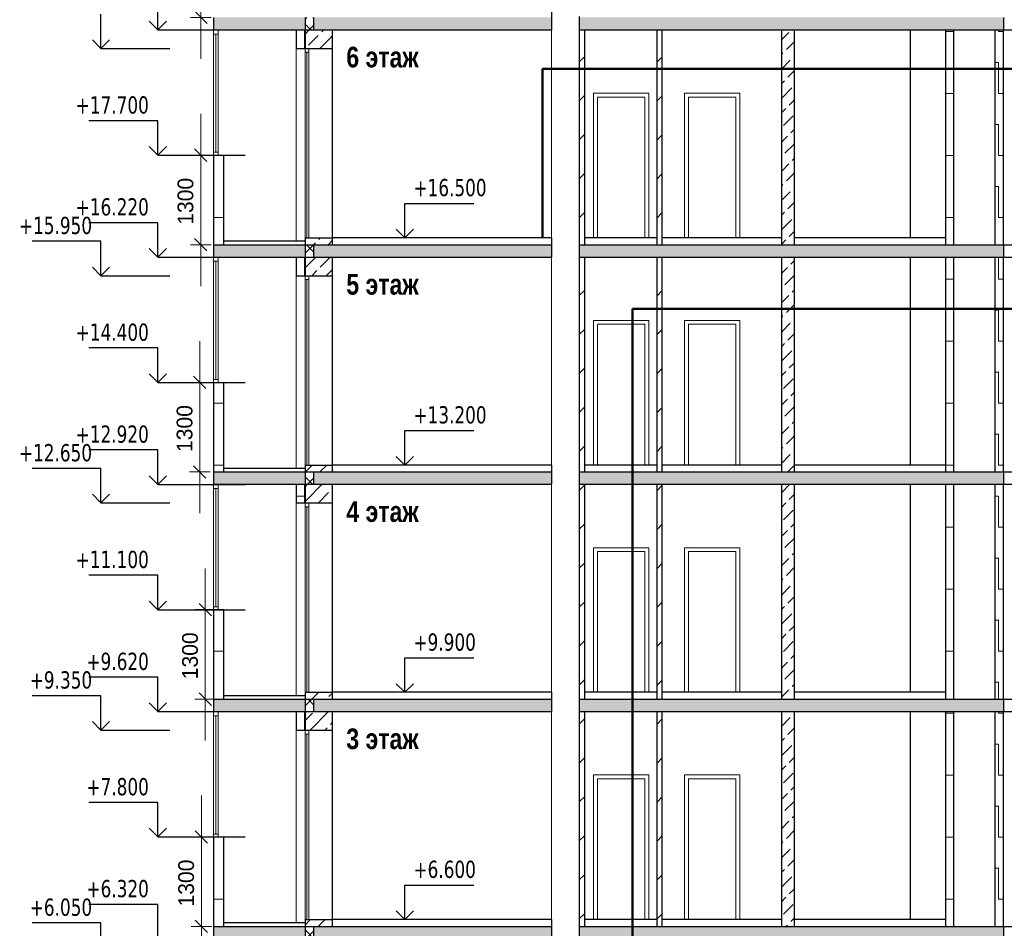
# Model space of a CAD drawing. Header units: millimetres. Extents: x 40580 to 1168286, y -220995 to 81020.
# Tile 113 of 194: x 378821 to 393113, y -60984 to -47789. Entities that reach past the tile are written whole.
import ezdxf

# ---------------------------------------------------------------- set-up
doc = ezdxf.new("R2010")
doc.units = ezdxf.units.MM
doc.linetypes.add('CENTER', pattern=[2, 1.25, -0.25, 0.25, -0.25])
for name, color, linetype, lineweight in [('Standard', 7, 'Continuous', 25), ('Общий01', 7, 'Continuous', 13), ('ОСИ', 7, 'CENTER', 15), ('Стена', 7, 'Continuous', 50), ('Текст_ общее', 7, 'Continuous', 25)]:
    doc.layers.add(name, color=color, linetype=linetype, lineweight=lineweight)
doc.layers.add('Стена_ бетон не несущ.', color=7, linetype='Continuous', lineweight=35, true_color=0xb4b496)
doc.layers.add('Стена_ бетон несущ.', color=7, linetype='Continuous', lineweight=70, true_color=0xb4b496)
doc.styles.add('Century Gothic', font='txt')
doc.styles.add('TAHOMA', font='tahoma.ttf')
doc.dimstyles.new('__________3', dxfattribs={"dimtxt": 229, "dimasz": 300, "dimexe": 0, "dimexo": 0, "dimgap": 114.5, "dimtad": 2, "dimdec": 0, "dimrnd": 1, "dimzin": 12, "dimdsep": 46, "dimtxsty": 'Century Gothic', "dimblk1": 'ALL_ML_STRICH', "dimblk2": 'ALL_ML_STRICH', "dimsah": 1, "dimcen": 0, "dimclrd": 256, "dimclre": 256, "dimclrt": 256, "dimadec": 0, "dimazin": 0, "dimtfac": 1, "dimtdec": 0, "dimtix": 1, "dimtmove": 2, "dimatfit": 3, "dimfxl": 0, "dimtzin": 0, "dimlwd": 0, "dimlwe": 13, "dimarcsym": 0})
pattern_1 = [(0, (132027.6, -66860.15), (450, 450), [450, -450]), (90, (132027.6, -66860.15), (-450, 450), [450, -450])]
pattern_2 = [(45, (131127.58, -67760.15), (-106.06602, 106.06602), []), (135, (131127.58, -67760.15), (-106.06602, -106.06602), [])]
pattern_3 = [(45, (131127.58, -67760.15), (-212.13203, 212.13203), []), (45, (131021.5, -67654.08), (-212.13203, 212.13203), [200, -70])]
pattern_4 = [(45, (131127.6, -67760.15), (-565.6854, 565.6854), []), (45, (130844.7, -67477.3), (-565.6854, 565.6854), [])]
pattern_5 = [(45, (131127.58, -67760.15), (-212.13203, 212.13203), [200, -70]), (45, (131021.5, -67654.08), (-212.13203, 212.13203), [200, -70])]

# ---------------------------------------------------------------- blocks, each defined once
blk = doc.blocks.new('COMPLEX_ELEVATIONDIM_1')
at = {"layer": 'Standard', "color": 7, "linetype": 'Continuous', "lineweight": 25}
for p, q in [((248873, 19553), (248873, 20053)), ((248873, 19553), (248748, 19678)), ((248873, 19553), (248998, 19678)), ((248873, 19553), (248873, 19553)), ((248873, 19553), (248873, 19553)), ((248873, 19553), (249873, 19553)), ((248873, 19553), (248873, 19553)), ((248873, 19553), (248873, 19553)), ((248873, 16753), (247873, 16753)), ((248873, 16253), (248873, 16753)), ((248873, 16253), (248748, 16378)), ((248873, 16253), (248998, 16378)), ((248873, 16253), (248873, 16253)), ((248873, 16253), (248873, 16253)), ((248873, 16253), (249873, 16253)), ((248873, 16253), (248873, 16253)), ((248873, 16253), (248873, 16253)), ((248873, 13453), (247873, 13453)), ((248873, 12953), (248873, 13453)), ((248873, 12953), (248748, 13078)), ((248873, 12953), (248998, 13078)), ((248873, 12953), (248873, 12953)), ((248873, 12953), (248873, 12953)), ((248873, 12953), (249873, 12953)), ((248873, 12953), (248873, 12953)), ((248873, 12953), (248873, 12953)), ((248873, 10153), (247873, 10153)), ((248873, 9653), (248873, 10153)), ((248873, 9653), (248748, 9778)), ((248873, 9653), (248998, 9778)), ((248873, 9653), (248873, 9653)), ((248873, 9653), (248873, 9653)), ((248873, 9653), (249873, 9653)), ((248873, 9653), (248873, 9653)), ((248873, 9653), (248873, 9653)), ((248873, 6853), (247873, 6853)), ((248873, 6353), (248873, 6853))]:
    blk.add_line(p, q, dxfattribs=at)
at = {"layer": 'Standard', "color": 7, "linetype": 'Continuous', "lineweight": 25, "char_height": 250, "width": 104.17, "attachment_point": 7, "style": 'TAHOMA'}
for s, insert in [('\\W0.83;+15.950', (247682, 16853)), ('\\W0.83;+12.650', (247682, 13553)), ('\\W0.83;+9.350', (247839, 10253)), ('\\W0.83;+6.050', (247839, 6953))]:
    blk.add_mtext(s, dxfattribs=dict(at, insert=insert))
blk = doc.blocks.new('COMPLEX_ELEVATIONDIM_9')
at = {"layer": 'Standard', "color": 7, "linetype": 'Continuous', "lineweight": 25}
for p, q in [((253284, 16803), (253284, 17303)), ((253284, 17303), (254284, 17303)), ((253284, 16803), (253159, 16928)), ((253284, 16803), (253409, 16928)), ((253284, 16803), (252284, 16803)), ((253284, 16803), (253284, 16803)), ((253284, 16803), (253284, 16803)), ((253284, 16803), (253284, 16803)), ((253284, 16803), (253284, 16803)), ((253284, 13503), (253284, 14003)), ((253284, 14003), (254284, 14003)), ((253284, 13503), (253159, 13628)), ((253284, 13503), (253409, 13628)), ((253284, 13503), (252284, 13503)), ((253284, 13503), (253284, 13503)), ((253284, 13503), (253284, 13503)), ((253284, 13503), (253284, 13503)), ((253284, 13503), (253284, 13503)), ((253284, 10203), (253284, 10703)), ((253284, 10703), (254284, 10703)), ((253284, 10203), (253159, 10328)), ((253284, 10203), (253409, 10328)), ((253284, 10203), (252284, 10203)), ((253284, 10203), (253284, 10203)), ((253284, 10203), (253284, 10203)), ((253284, 10203), (253284, 10203)), ((253284, 10203), (253284, 10203)), ((253284, 6903), (253284, 7403)), ((253284, 7403), (254284, 7403)), ((253284, 6903), (253159, 7028)), ((253284, 6903), (253409, 7028)), ((253284, 6903), (252284, 6903)), ((253284, 6903), (253284, 6903)), ((253284, 6903), (253284, 6903)), ((253284, 6903), (253284, 6903)), ((253284, 6903), (253284, 6903))]:
    blk.add_line(p, q, dxfattribs=at)
at = {"layer": 'Standard', "color": 7, "linetype": 'Continuous', "lineweight": 25, "char_height": 250, "width": 104.17, "attachment_point": 7, "style": 'TAHOMA'}
for s, insert in [('\\W0.83;+16.500', (253409, 17403)), ('\\W0.83;+13.200', (253409, 14103)), ('\\W0.83;+9.900', (253409, 10803)), ('\\W0.83;+6.600', (253409, 7503))]:
    blk.add_mtext(s, dxfattribs=dict(at, insert=insert))
blk = doc.blocks.new('ALL_ML_STRICH')
at = {"color": 0, "linetype": 'ByBlock', "lineweight": -2}
for p, q in [((0, -0.5), (0, 0.5)), ((-1, 0), (0.5, 0)), ((-0.3, -0.3), (0.3, 0.3))]:
    blk.add_line(p, q, dxfattribs=at)
blk = doc.blocks.new('*D17067')
at = {"layer": 'Defpoints', "color": 0}
for p in [(381451, -46457), (381451, -46457), (381451, -47757)]:
    blk.add_point(p, dxfattribs=at)
at = {"layer": 'ОСИ', "color": 218, "linetype": 'Continuous', "lineweight": 0}
for p, q in [((381451, -46157), (381451, -45857)), ((381451, -47757), (381451, -46457)), ((381451, -48057), (381451, -48357))]:
    blk.add_line(p, q, dxfattribs=at)
at = {"layer": 'ОСИ', "color": 218, "linetype": 'Continuous', "lineweight": 13}
for p, q in [((381451, -46457), (381451, -46457)), ((381451, -47757), (381451, -47757))]:
    blk.add_line(p, q, dxfattribs=at)
at = {"layer": 'ОСИ', "color": 218, "lineweight": 0, "xscale": 300, "yscale": 300, "zscale": 300}
for p, rotation in [((381451, -46457), 270), ((381451, -47757), 90)]:
    blk.add_blockref('ALL_ML_STRICH', p, dxfattribs=dict(at, rotation=rotation))
at = {"layer": 'ОСИ', "color": 218, "lineweight": 13, "insert": (381231, -47127), "char_height": 229, "attachment_point": 5, "rotation": 90, "style": 'Century Gothic'}
blk.add_mtext('1300', dxfattribs=at)
blk = doc.blocks.new('*D17068')
at = {"layer": 'Defpoints', "color": 0}
for p in [(381448, -49757), (381448, -49757), (381448, -51057)]:
    blk.add_point(p, dxfattribs=at)
at = {"layer": 'ОСИ', "color": 218, "linetype": 'Continuous', "lineweight": 0}
for p, q in [((381448, -49457), (381448, -49157)), ((381448, -51057), (381448, -49757)), ((381448, -51357), (381448, -51657))]:
    blk.add_line(p, q, dxfattribs=at)
at = {"layer": 'ОСИ', "color": 218, "linetype": 'Continuous', "lineweight": 13}
for p, q in [((381448, -49757), (381448, -49757)), ((381448, -51057), (381448, -51057))]:
    blk.add_line(p, q, dxfattribs=at)
at = {"layer": 'ОСИ', "color": 218, "lineweight": 0, "xscale": 300, "yscale": 300, "zscale": 300}
for p, rotation in [((381448, -49757), 270), ((381448, -51057), 90)]:
    blk.add_blockref('ALL_ML_STRICH', p, dxfattribs=dict(at, rotation=rotation))
at = {"layer": 'ОСИ', "color": 218, "lineweight": 13, "insert": (381228, -50427), "char_height": 229, "attachment_point": 5, "rotation": 90, "style": 'Century Gothic'}
blk.add_mtext('1300', dxfattribs=at)
blk = doc.blocks.new('*D17069')
at = {"layer": 'Defpoints', "color": 0}
for p in [(381435, -53057), (381435, -53057), (381435, -54357)]:
    blk.add_point(p, dxfattribs=at)
at = {"layer": 'ОСИ', "color": 218, "linetype": 'Continuous', "lineweight": 0}
for p, q in [((381435, -52757), (381435, -52457)), ((381435, -54357), (381435, -53057)), ((381435, -54657), (381435, -54957))]:
    blk.add_line(p, q, dxfattribs=at)
at = {"layer": 'ОСИ', "color": 218, "linetype": 'Continuous', "lineweight": 13}
for p, q in [((381435, -53057), (381435, -53057)), ((381435, -54357), (381435, -54357))]:
    blk.add_line(p, q, dxfattribs=at)
at = {"layer": 'ОСИ', "color": 218, "lineweight": 0, "xscale": 300, "yscale": 300, "zscale": 300}
for p, rotation in [((381435, -53057), 270), ((381435, -54357), 90)]:
    blk.add_blockref('ALL_ML_STRICH', p, dxfattribs=dict(at, rotation=rotation))
at = {"layer": 'ОСИ', "color": 218, "lineweight": 13, "insert": (381215, -53727), "char_height": 229, "attachment_point": 5, "rotation": 90, "style": 'Century Gothic'}
blk.add_mtext('1300', dxfattribs=at)
blk = doc.blocks.new('*D17070')
at = {"layer": 'Defpoints', "color": 0}
for p in [(381514, -56357), (381514, -56357), (381514, -57657)]:
    blk.add_point(p, dxfattribs=at)
at = {"layer": 'ОСИ', "color": 218, "linetype": 'Continuous', "lineweight": 0}
for p, q in [((381514, -56057), (381514, -55757)), ((381514, -57657), (381514, -56357)), ((381514, -57957), (381514, -58257))]:
    blk.add_line(p, q, dxfattribs=at)
at = {"layer": 'ОСИ', "color": 218, "linetype": 'Continuous', "lineweight": 13}
for p, q in [((381514, -56357), (381514, -56357)), ((381514, -57657), (381514, -57657))]:
    blk.add_line(p, q, dxfattribs=at)
at = {"layer": 'ОСИ', "color": 218, "lineweight": 0, "xscale": 300, "yscale": 300, "zscale": 300}
for p, rotation in [((381514, -56357), 270), ((381514, -57657), 90)]:
    blk.add_blockref('ALL_ML_STRICH', p, dxfattribs=dict(at, rotation=rotation))
at = {"layer": 'ОСИ', "color": 218, "lineweight": 13, "insert": (381294, -57027), "char_height": 229, "attachment_point": 5, "rotation": 90, "style": 'Century Gothic'}
blk.add_mtext('1300', dxfattribs=at)
blk = doc.blocks.new('*D17071')
at = {"layer": 'Defpoints', "color": 0}
for p in [(381458, -59657), (381458, -59657), (381458, -60957)]:
    blk.add_point(p, dxfattribs=at)
at = {"layer": 'ОСИ', "color": 218, "linetype": 'Continuous', "lineweight": 0}
for p, q in [((381458, -59357), (381458, -59057)), ((381458, -60957), (381458, -59657)), ((381458, -61257), (381458, -61557))]:
    blk.add_line(p, q, dxfattribs=at)
at = {"layer": 'ОСИ', "color": 218, "linetype": 'Continuous', "lineweight": 13}
for p, q in [((381458, -59657), (381458, -59657)), ((381458, -60957), (381458, -60957))]:
    blk.add_line(p, q, dxfattribs=at)
at = {"layer": 'ОСИ', "color": 218, "lineweight": 0, "xscale": 300, "yscale": 300, "zscale": 300}
for p, rotation in [((381458, -59657), 270), ((381458, -60957), 90)]:
    blk.add_blockref('ALL_ML_STRICH', p, dxfattribs=dict(at, rotation=rotation))
at = {"layer": 'ОСИ', "color": 218, "lineweight": 13, "insert": (381238, -60327), "char_height": 229, "attachment_point": 5, "rotation": 90, "style": 'Century Gothic'}
blk.add_mtext('1300', dxfattribs=at)
blk = doc.blocks.new('COMPLEX_ELEVATIONDIM_10')
at = {"layer": 'Standard', "color": 7, "linetype": 'Continuous', "lineweight": 25}
for p, q in [((249697, 19823), (249697, 20323)), ((249697, 19823), (249572, 19948)), ((249697, 19823), (249822, 19948)), ((249697, 19823), (249697, 19823)), ((249697, 19823), (249697, 19823)), ((249697, 19823), (250967, 19823)), ((249697, 19823), (249697, 19823)), ((249697, 19823), (249697, 19823)), ((249697, 18503), (248697, 18503)), ((249697, 18003), (249697, 18503)), ((249697, 18003), (249572, 18128)), ((249697, 18003), (249822, 18128)), ((249697, 18003), (249697, 18003)), ((249697, 18003), (249697, 18003)), ((249697, 18003), (250967, 18003)), ((249697, 18003), (249697, 18003)), ((249697, 18003), (249697, 18003)), ((249697, 17023), (248697, 17023)), ((249697, 16523), (249697, 17023)), ((249697, 16523), (249572, 16648)), ((249697, 16523), (249822, 16648)), ((249697, 16523), (249697, 16523)), ((249697, 16523), (249697, 16523)), ((249697, 16523), (250967, 16523)), ((249697, 16523), (249697, 16523)), ((249697, 16523), (249697, 16523)), ((249697, 15203), (248697, 15203)), ((249697, 14703), (249697, 15203)), ((249697, 14703), (249572, 14828)), ((249697, 14703), (249822, 14828)), ((249697, 14703), (249697, 14703)), ((249697, 14703), (249697, 14703)), ((249697, 14703), (250967, 14703)), ((249697, 14703), (249697, 14703)), ((249697, 14703), (249697, 14703)), ((249697, 13723), (248697, 13723)), ((249697, 13223), (249697, 13723)), ((249697, 13223), (249572, 13348)), ((249697, 13223), (249822, 13348)), ((249697, 13223), (249697, 13223)), ((249697, 13223), (249697, 13223)), ((249697, 13223), (250967, 13223)), ((249697, 13223), (249697, 13223)), ((249697, 13223), (249697, 13223)), ((249697, 11903), (248697, 11903)), ((249697, 11403), (249697, 11903)), ((249697, 11403), (249572, 11528)), ((249697, 11403), (249822, 11528)), ((249697, 11403), (249697, 11403)), ((249697, 11403), (249697, 11403)), ((249697, 11403), (250967, 11403)), ((249697, 11403), (249697, 11403)), ((249697, 11403), (249697, 11403)), ((249697, 10423), (248697, 10423)), ((249697, 9923), (249697, 10423)), ((249697, 9923), (249572, 10048)), ((249697, 9923), (249822, 10048)), ((249697, 9923), (249697, 9923)), ((249697, 9923), (249697, 9923)), ((249697, 9923), (250967, 9923)), ((249697, 9923), (249697, 9923)), ((249697, 9923), (249697, 9923)), ((249697, 8603), (248697, 8603)), ((249697, 8103), (249697, 8603)), ((249697, 8103), (249572, 8228)), ((249697, 8103), (249822, 8228)), ((249697, 8103), (249697, 8103)), ((249697, 8103), (249697, 8103)), ((249697, 8103), (250967, 8103)), ((249697, 8103), (249697, 8103)), ((249697, 8103), (249697, 8103)), ((249697, 7123), (248697, 7123)), ((249697, 6623), (249697, 7123))]:
    blk.add_line(p, q, dxfattribs=at)
at = {"layer": 'Standard', "color": 7, "linetype": 'Continuous', "lineweight": 25, "char_height": 250, "width": 104.17, "attachment_point": 7, "style": 'TAHOMA'}
for s, insert in [('\\W0.83;+17.700', (248506, 18603)), ('\\W0.83;+16.220', (248506, 17123)), ('\\W0.83;+14.400', (248506, 15303)), ('\\W0.83;+12.920', (248506, 13823)), ('\\W0.83;+11.100', (248506, 12003)), ('\\W0.83;+9.620', (248662, 10523)), ('\\W0.83;+7.800', (248662, 8703)), ('\\W0.83;+6.320', (248662, 7223))]:
    blk.add_mtext(s, dxfattribs=dict(at, insert=insert))

msp = doc.modelspace()

# ---------------------------------------------------------------- hatches: boundary and pattern name
at = {"layer": 'Standard', "linetype": 'Continuous', "lineweight": 13}
h = msp.add_hatch(dxfattribs=at)
h.set_pattern_fill('____', scale=450, style=0, pattern_type=2)
h.set_pattern_definition(pattern_1)
h.paths.add_polyline_path([(392262.5, -47936.9), (392262.5, -51056.9), (392382.5, -51056.9), (392382.5, -47936.9)], flags=0)
h = msp.add_hatch(dxfattribs=at)
h.set_pattern_fill('____', scale=450, style=0, pattern_type=2)
h.set_pattern_definition(pattern_1)
h.paths.add_polyline_path([(392982.5, -47936.9), (392982.5, -51056.9), (393102.5, -51056.9), (393102.5, -47936.9)], flags=0)
h = msp.add_hatch(dxfattribs=at)
h.set_pattern_fill('____', scale=450, style=0, pattern_type=2)
h.set_pattern_definition(pattern_1)
h.paths.add_polyline_path([(381632.5, -51056.9), (381782.5, -51056.9), (381782.5, -49756.9), (381632.5, -49756.9)], flags=0)
h = msp.add_hatch(dxfattribs=at)
h.set_pattern_fill('____', scale=450, style=0, pattern_type=2)
h.set_pattern_definition(pattern_1)
h.paths.add_polyline_path([(392262.5, -51236.9), (392262.5, -54356.9), (392382.5, -54356.9), (392382.5, -51236.9)], flags=0)
h = msp.add_hatch(dxfattribs=at)
h.set_pattern_fill('____', scale=450, style=0, pattern_type=2)
h.set_pattern_definition(pattern_1)
h.paths.add_polyline_path([(392982.5, -51236.9), (392982.5, -54356.9), (393102.5, -54356.9), (393102.5, -51236.9)], flags=0)
h = msp.add_hatch(dxfattribs=at)
h.set_pattern_fill('____', scale=450, style=0, pattern_type=2)
h.set_pattern_definition(pattern_1)
h.paths.add_polyline_path([(381632.5, -54356.9), (381782.5, -54356.9), (381782.5, -53056.9), (381632.5, -53056.9)], flags=0)
h = msp.add_hatch(dxfattribs=at)
h.set_pattern_fill('____', scale=450, style=0, pattern_type=2)
h.set_pattern_definition(pattern_1)
h.paths.add_polyline_path([(382952.5, -54536.9), (382832.5, -54536.9), (382832.5, -54806.9), (382952.5, -54806.9)], flags=0)
h = msp.add_hatch(dxfattribs=at)
h.set_pattern_fill('____', scale=450, style=0, pattern_type=2)
h.set_pattern_definition(pattern_1)
h.paths.add_polyline_path([(392262.5, -54536.9), (392262.5, -57656.9), (392382.5, -57656.9), (392382.5, -54536.9)], flags=0)
h = msp.add_hatch(dxfattribs=at)
h.set_pattern_fill('____', scale=450, style=0, pattern_type=2)
h.set_pattern_definition(pattern_1)
h.paths.add_polyline_path([(392982.5, -54536.9), (392982.5, -57656.9), (393102.5, -57656.9), (393102.5, -54536.9)], flags=0)
h = msp.add_hatch(dxfattribs=at)
h.set_pattern_fill('____', scale=450, style=0, pattern_type=2)
h.set_pattern_definition(pattern_1)
h.paths.add_polyline_path([(381632.5, -57656.9), (381782.5, -57656.9), (381782.5, -56356.9), (381632.5, -56356.9)], flags=0)
h = msp.add_hatch(dxfattribs=at)
h.set_pattern_fill('____', scale=450, style=0, pattern_type=2)
h.set_pattern_definition(pattern_1)
h.paths.add_polyline_path([(392262.5, -57836.9), (392262.5, -60956.9), (392382.5, -60956.9), (392382.5, -57836.9)], flags=0)
h = msp.add_hatch(dxfattribs=at)
h.set_pattern_fill('____', scale=450, style=0, pattern_type=2)
h.set_pattern_definition(pattern_1)
h.paths.add_polyline_path([(392982.5, -57836.9), (392982.5, -60956.9), (393102.5, -60956.9), (393102.5, -57836.9)], flags=0)
h = msp.add_hatch(dxfattribs=at)
h.set_pattern_fill('____', scale=450, style=0, pattern_type=2)
h.set_pattern_definition(pattern_1)
h.paths.add_polyline_path([(381632.5, -60956.9), (381782.5, -60956.9), (381782.5, -59656.9), (381632.5, -59656.9)], flags=0)
at = {"layer": 'Стена_ бетон не несущ.', "linetype": 'Continuous', "lineweight": 13, "true_color": 0xf0b464}
h = msp.add_hatch(dxfattribs=at)
h.set_pattern_fill('__________22', color=31, scale=100, style=0, pattern_type=2)
h.set_pattern_definition(pattern_4)
h.paths.add_polyline_path([(387022.5, -47936.9), (386942.5, -47936.9), (386942.5, -51056.9), (387022.5, -51056.9)], flags=0)
h = msp.add_hatch(dxfattribs=at)
h.set_pattern_fill('__________22', color=31, scale=100, style=0, pattern_type=2)
h.set_pattern_definition(pattern_4)
h.paths.add_polyline_path([(388147.5, -47936.9), (388067.5, -47936.9), (388067.5, -51056.9), (388147.5, -51056.9)], flags=0)
at = {"layer": 'Стена_ бетон не несущ.', "linetype": 'Continuous', "lineweight": 13, "true_color": 0xc8aaf3}
h = msp.add_hatch(dxfattribs=at)
h.set_pattern_fill('__________16', color=191, scale=100, style=0, pattern_type=2)
h.set_pattern_definition(pattern_5)
h.paths.add_polyline_path([(390067.5, -47936.9), (389877.5, -47936.9), (389877.5, -51056.9), (390067.5, -51056.9)], flags=0)
at = {"layer": 'Стена_ бетон не несущ.', "linetype": 'Continuous', "lineweight": 13, "true_color": 0xf0b464}
h = msp.add_hatch(dxfattribs=at)
h.set_pattern_fill('__________22', color=31, scale=100, style=0, pattern_type=2)
h.set_pattern_definition(pattern_4)
h.paths.add_polyline_path([(387022.5, -51236.9), (386942.5, -51236.9), (386942.5, -54356.9), (387022.5, -54356.9)], flags=0)
h = msp.add_hatch(dxfattribs=at)
h.set_pattern_fill('__________22', color=31, scale=100, style=0, pattern_type=2)
h.set_pattern_definition(pattern_4)
h.paths.add_polyline_path([(388147.5, -51236.9), (388067.5, -51236.9), (388067.5, -54356.9), (388147.5, -54356.9)], flags=0)
at = {"layer": 'Стена_ бетон не несущ.', "linetype": 'Continuous', "lineweight": 13, "true_color": 0xc8aaf3}
h = msp.add_hatch(dxfattribs=at)
h.set_pattern_fill('__________16', color=191, scale=100, style=0, pattern_type=2)
h.set_pattern_definition(pattern_5)
h.paths.add_polyline_path([(390067.5, -51236.9), (389877.5, -51236.9), (389877.5, -54356.9), (390067.5, -54356.9)], flags=0)
at = {"layer": 'Стена_ бетон не несущ.', "linetype": 'Continuous', "lineweight": 13, "true_color": 0xf0b464}
h = msp.add_hatch(dxfattribs=at)
h.set_pattern_fill('__________22', color=31, scale=100, style=0, pattern_type=2)
h.set_pattern_definition(pattern_4)
h.paths.add_polyline_path([(387022.5, -54536.9), (386942.5, -54536.9), (386942.5, -57656.9), (387022.5, -57656.9)], flags=0)
h = msp.add_hatch(dxfattribs=at)
h.set_pattern_fill('__________22', color=31, scale=100, style=0, pattern_type=2)
h.set_pattern_definition(pattern_4)
h.paths.add_polyline_path([(388147.5, -54536.9), (388067.5, -54536.9), (388067.5, -57656.9), (388147.5, -57656.9)], flags=0)
at = {"layer": 'Стена_ бетон не несущ.', "linetype": 'Continuous', "lineweight": 13, "true_color": 0xc8aaf3}
h = msp.add_hatch(dxfattribs=at)
h.set_pattern_fill('__________16', color=191, scale=100, style=0, pattern_type=2)
h.set_pattern_definition(pattern_5)
h.paths.add_polyline_path([(390067.5, -54536.9), (389877.5, -54536.9), (389877.5, -57656.9), (390067.5, -57656.9)], flags=0)
at = {"layer": 'Стена_ бетон не несущ.', "linetype": 'Continuous', "lineweight": 13, "true_color": 0xf0b464}
h = msp.add_hatch(dxfattribs=at)
h.set_pattern_fill('__________22', color=31, scale=100, style=0, pattern_type=2)
h.set_pattern_definition(pattern_4)
h.paths.add_polyline_path([(387022.5, -57836.9), (386942.5, -57836.9), (386942.5, -60956.9), (387022.5, -60956.9)], flags=0)
h = msp.add_hatch(dxfattribs=at)
h.set_pattern_fill('__________22', color=31, scale=100, style=0, pattern_type=2)
h.set_pattern_definition(pattern_4)
h.paths.add_polyline_path([(388147.5, -57836.9), (388067.5, -57836.9), (388067.5, -60956.9), (388147.5, -60956.9)], flags=0)
at = {"layer": 'Стена_ бетон не несущ.', "linetype": 'Continuous', "lineweight": 13, "true_color": 0xc8aaf3}
h = msp.add_hatch(dxfattribs=at)
h.set_pattern_fill('__________16', color=191, scale=100, style=0, pattern_type=2)
h.set_pattern_definition(pattern_5)
h.paths.add_polyline_path([(390067.5, -57836.9), (389877.5, -57836.9), (389877.5, -60956.9), (390067.5, -60956.9)], flags=0)
at = {"layer": 'Стена_ бетон несущ.', "linetype": 'Continuous', "lineweight": 25, "true_color": 0xf1f1f1}
for points in [[(381632.5, -47936.9), (382962.5, -47936.9), (382962.5, -47756.9), (381632.5, -47756.9)], [(383092.4, -47936.9), (386542.5, -47936.9), (386542.5, -47756.9), (383092.4, -47756.9)], [(393102.5, -47936.9), (393102.5, -47756.9), (386942.5, -47756.9), (386942.5, -47936.9)], [(381632.5, -51236.9), (382962.5, -51236.9), (382962.5, -51056.9), (381632.5, -51056.9)], [(383092.4, -51236.9), (386542.5, -51236.9), (386542.5, -51056.9), (383092.4, -51056.9)], [(393102.5, -51236.9), (393102.5, -51056.9), (386942.5, -51056.9), (386942.5, -51236.9)], [(381632.5, -54536.9), (382962.5, -54536.9), (382962.5, -54356.9), (381632.5, -54356.9)], [(383092.4, -54536.9), (386542.5, -54536.9), (386542.5, -54356.9), (383092.4, -54356.9)], [(393102.5, -54536.9), (393102.5, -54356.9), (386942.5, -54356.9), (386942.5, -54536.9)], [(381632.5, -57836.9), (382962.5, -57836.9), (382962.5, -57656.9), (381632.5, -57656.9)], [(383092.4, -57836.9), (386542.5, -57836.9), (386542.5, -57656.9), (383092.4, -57656.9)], [(393102.5, -57836.9), (393102.5, -57656.9), (386942.5, -57656.9), (386942.5, -57836.9)], [(381632.5, -61136.9), (382962.5, -61136.9), (382962.5, -60956.9), (381632.5, -60956.9)], [(383092.4, -61136.9), (386542.5, -61136.9), (386542.5, -60956.9), (383092.4, -60956.9)], [(393102.5, -61136.9), (393102.5, -60956.9), (386942.5, -60956.9), (386942.5, -61136.9)]]:
    msp.add_hatch(color=7, dxfattribs=at).paths.add_polyline_path(points)
at = {"layer": 'Стена_ бетон несущ.', "linetype": 'Continuous', "lineweight": 13}
h = msp.add_hatch(dxfattribs=at)
h.set_pattern_fill('__________6', scale=100, style=0, pattern_type=2)
h.set_pattern_definition(pattern_2)
h.paths.add_polyline_path([(382962.5, -47936.9), (383092.4, -47936.9), (383092.4, -47756.9), (382962.5, -47756.9)], flags=0)
at = {"layer": 'Стена_ бетон несущ.', "linetype": 'Continuous', "lineweight": 13, "true_color": 0xc8c8a0}
h = msp.add_hatch(dxfattribs=at)
h.set_pattern_fill('__________7', color=9, scale=100, style=0, pattern_type=2)
h.set_pattern_definition(pattern_3)
h.paths.add_polyline_path([(383362.5, -47936.9), (382962.5, -47936.9), (382962.5, -48206.9), (383362.5, -48206.9)], flags=0)
h = msp.add_hatch(dxfattribs=at)
h.set_pattern_fill('__________7', color=9, scale=100, style=0, pattern_type=2)
h.set_pattern_definition(pattern_3)
h.paths.add_polyline_path([(383362.5, -50956.9), (382962.5, -50956.9), (382962.5, -51056.9), (383362.5, -51056.9)], flags=0)
at = {"layer": 'Стена_ бетон несущ.', "linetype": 'Continuous', "lineweight": 13}
h = msp.add_hatch(dxfattribs=at)
h.set_pattern_fill('__________6', scale=100, style=0, pattern_type=2)
h.set_pattern_definition(pattern_2)
h.paths.add_polyline_path([(382962.5, -51236.9), (383092.4, -51236.9), (383092.4, -51056.9), (382962.5, -51056.9)], flags=0)
at = {"layer": 'Стена_ бетон несущ.', "linetype": 'Continuous', "lineweight": 13, "true_color": 0xc8c8a0}
h = msp.add_hatch(dxfattribs=at)
h.set_pattern_fill('__________7', color=9, scale=100, style=0, pattern_type=2)
h.set_pattern_definition(pattern_3)
h.paths.add_polyline_path([(383362.5, -51236.9), (382962.5, -51236.9), (382962.5, -51506.9), (383362.5, -51506.9)], flags=0)
h = msp.add_hatch(dxfattribs=at)
h.set_pattern_fill('__________7', color=9, scale=100, style=0, pattern_type=2)
h.set_pattern_definition(pattern_3)
h.paths.add_polyline_path([(383362.5, -54256.9), (382962.5, -54256.9), (382962.5, -54356.9), (383362.5, -54356.9)], flags=0)
at = {"layer": 'Стена_ бетон несущ.', "linetype": 'Continuous', "lineweight": 13}
h = msp.add_hatch(dxfattribs=at)
h.set_pattern_fill('__________6', scale=100, style=0, pattern_type=2)
h.set_pattern_definition(pattern_2)
h.paths.add_polyline_path([(382962.5, -54536.9), (383092.4, -54536.9), (383092.4, -54356.9), (382962.5, -54356.9)], flags=0)
at = {"layer": 'Стена_ бетон несущ.', "linetype": 'Continuous', "lineweight": 13, "true_color": 0xc8c8a0}
h = msp.add_hatch(dxfattribs=at)
h.set_pattern_fill('__________7', color=9, scale=100, style=0, pattern_type=2)
h.set_pattern_definition(pattern_3)
h.paths.add_polyline_path([(383362.5, -54536.9), (382962.5, -54536.9), (382962.5, -54806.9), (383362.5, -54806.9)], flags=0)
h = msp.add_hatch(dxfattribs=at)
h.set_pattern_fill('__________7', color=9, scale=100, style=0, pattern_type=2)
h.set_pattern_definition(pattern_3)
h.paths.add_polyline_path([(383362.5, -57556.9), (382962.5, -57556.9), (382962.5, -57656.9), (383362.5, -57656.9)], flags=0)
at = {"layer": 'Стена_ бетон несущ.', "linetype": 'Continuous', "lineweight": 13}
h = msp.add_hatch(dxfattribs=at)
h.set_pattern_fill('__________6', scale=100, style=0, pattern_type=2)
h.set_pattern_definition(pattern_2)
h.paths.add_polyline_path([(382962.5, -57836.9), (383092.4, -57836.9), (383092.4, -57656.9), (382962.5, -57656.9)], flags=0)
at = {"layer": 'Стена_ бетон несущ.', "linetype": 'Continuous', "lineweight": 13, "true_color": 0xc8c8a0}
h = msp.add_hatch(dxfattribs=at)
h.set_pattern_fill('__________7', color=9, scale=100, style=0, pattern_type=2)
h.set_pattern_definition(pattern_3)
h.paths.add_polyline_path([(383362.5, -57836.9), (382962.5, -57836.9), (382962.5, -58106.9), (383362.5, -58106.9)], flags=0)
h = msp.add_hatch(dxfattribs=at)
h.set_pattern_fill('__________7', color=9, scale=100, style=0, pattern_type=2)
h.set_pattern_definition(pattern_3)
h.paths.add_polyline_path([(383362.5, -60856.9), (382962.5, -60856.9), (382962.5, -60956.9), (383362.5, -60956.9)], flags=0)
at = {"layer": 'Стена_ бетон несущ.', "linetype": 'Continuous', "lineweight": 13}
h = msp.add_hatch(dxfattribs=at)
h.set_pattern_fill('__________6', scale=100, style=0, pattern_type=2)
h.set_pattern_definition(pattern_2)
h.paths.add_polyline_path([(382962.5, -61136.9), (383092.4, -61136.9), (383092.4, -60956.9), (382962.5, -60956.9)], flags=0)

# ---------------------------------------------------------------- linework, layer by layer
at = {"layer": 'Standard', "color": 7, "linetype": 'Continuous', "lineweight": 25}
for p, q in [((386942.5, -47936.9), (386942.5, -51056.9)), ((387022.5, -51056.9), (387022.5, -47936.9)), ((388067.5, -47936.9), (388067.5, -51056.9)), ((388147.5, -51056.9), (388147.5, -47936.9)), ((389877.5, -47936.9), (389877.5, -51056.9)), ((390067.5, -51056.9), (390067.5, -47936.9)), ((386942.5, -51236.9), (386942.5, -54356.9)), ((387022.5, -54356.9), (387022.5, -51236.9)), ((388067.5, -51236.9), (388067.5, -54356.9)), ((388147.5, -54356.9), (388147.5, -51236.9)), ((389877.5, -51236.9), (389877.5, -54356.9)), ((390067.5, -54356.9), (390067.5, -51236.9)), ((386942.5, -54536.9), (386942.5, -57656.9)), ((387022.5, -57656.9), (387022.5, -54536.9)), ((388067.5, -54536.9), (388067.5, -57656.9)), ((388147.5, -57656.9), (388147.5, -54536.9)), ((389877.5, -54536.9), (389877.5, -57656.9)), ((390067.5, -57656.9), (390067.5, -54536.9)), ((386942.5, -57836.9), (386942.5, -60956.9)), ((387022.5, -60956.9), (387022.5, -57836.9)), ((388067.5, -57836.9), (388067.5, -60956.9)), ((388147.5, -60956.9), (388147.5, -57836.9)), ((389877.5, -57836.9), (389877.5, -60956.9)), ((390067.5, -60956.9), (390067.5, -57836.9))]:
    msp.add_line(p, q, dxfattribs=at)
at = {"layer": 'Standard', "color": 7, "linetype": 'Continuous', "lineweight": 13}
for p, q in [((382962.5, -48206.9), (382962.5, -48262.9)), ((382962.5, -48262.9), (383018.5, -48262.9)), ((382962.5, -48262.9), (382962.5, -50956.9)), ((382990.5, -50955.9), (382990.5, -48262.9)), ((383018.5, -48262.9), (383018.5, -48206.9)), ((383018.5, -50956.9), (383018.5, -48262.9)), ((387896.5, -48912.9), (387208.5, -48912.9)), ((387208.5, -48912.9), (387208.5, -50956.9)), ((387896.5, -50956.9), (387896.5, -48912.9)), ((389216.5, -48912.9), (388528.5, -48912.9)), ((388528.5, -48912.9), (388528.5, -50956.9)), ((389216.5, -50956.9), (389216.5, -48912.9)), ((382962.5, -51506.9), (382962.5, -51562.9)), ((382962.5, -51562.9), (383018.5, -51562.9)), ((382962.5, -51562.9), (382962.5, -54256.9)), ((382990.5, -54255.9), (382990.5, -51562.9)), ((383018.5, -51562.9), (383018.5, -51506.9)), ((383018.5, -54256.9), (383018.5, -51562.9)), ((387896.5, -52212.9), (387208.5, -52212.9)), ((387208.5, -52212.9), (387208.5, -54256.9)), ((387896.5, -54256.9), (387896.5, -52212.9)), ((389216.5, -52212.9), (388528.5, -52212.9)), ((388528.5, -52212.9), (388528.5, -54256.9)), ((389216.5, -54256.9), (389216.5, -52212.9)), ((382962.5, -54806.9), (382962.5, -54862.9)), ((382962.5, -54862.9), (383018.5, -54862.9)), ((382962.5, -54862.9), (382962.5, -57556.9)), ((382990.5, -57555.9), (382990.5, -54862.9)), ((383018.5, -54862.9), (383018.5, -54806.9)), ((383018.5, -57556.9), (383018.5, -54862.9)), ((387896.5, -55512.9), (387208.5, -55512.9)), ((387208.5, -55512.9), (387208.5, -57556.9)), ((387896.5, -57556.9), (387896.5, -55512.9)), ((389216.5, -55512.9), (388528.5, -55512.9)), ((388528.5, -55512.9), (388528.5, -57556.9)), ((389216.5, -57556.9), (389216.5, -55512.9)), ((382962.5, -58106.9), (382962.5, -58162.9)), ((382962.5, -58162.9), (383018.5, -58162.9)), ((382962.5, -58162.9), (382962.5, -60856.9)), ((382990.5, -60855.9), (382990.5, -58162.9)), ((383018.5, -58162.9), (383018.5, -58106.9)), ((383018.5, -60856.9), (383018.5, -58162.9)), ((387896.5, -58812.9), (387208.5, -58812.9)), ((387208.5, -58812.9), (387208.5, -60856.9)), ((387896.5, -60856.9), (387896.5, -58812.9)), ((389216.5, -58812.9), (388528.5, -58812.9)), ((388528.5, -58812.9), (388528.5, -60856.9)), ((389216.5, -60856.9), (389216.5, -58812.9))]:
    msp.add_line(p, q, dxfattribs=at)
at = {"layer": 'Общий01', "color": 96, "linetype": 'Continuous', "lineweight": 18}
msp.add_line((386542.5, -67456.9), (386542.5, -28136.9), dxfattribs=at)
at = {"layer": 'Общий01', "color": 7, "linetype": 'Continuous', "lineweight": 25}
for p, q in [((386542.5, -47656.9), (386542.5, -47936.9)), ((381632.5, -47756.9), (381632.5, -47936.9)), ((386942.5, -47740.9), (386942.5, -47936.9)), ((393102.5, -47756.9), (393102.5, -47936.9)), ((381632.5, -47936.9), (386542.5, -47936.9)), ((386942.5, -47936.9), (393502.5, -47936.9)), ((382962.5, -51006.9), (381782.5, -51006.9)), ((386542.5, -50956.9), (383362.5, -50956.9)), ((386542.5, -50956.9), (386542.5, -51236.9)), ((388067.5, -50956.9), (387022.5, -50956.9)), ((389877.5, -50956.9), (388147.5, -50956.9)), ((392262.5, -50956.9), (390067.5, -50956.9)), ((381632.5, -51056.9), (381632.5, -51236.9)), ((381632.5, -51056.9), (386542.5, -51056.9)), ((386942.5, -51056.9), (386942.5, -51236.9)), ((386942.5, -51056.9), (393502.5, -51056.9)), ((393102.5, -51056.9), (393102.5, -51236.9)), ((381632.5, -51236.9), (386542.5, -51236.9)), ((386942.5, -51236.9), (393502.5, -51236.9)), ((382962.5, -54306.9), (381782.5, -54306.9)), ((386542.5, -54256.9), (383362.5, -54256.9)), ((386542.5, -54256.9), (386542.5, -54536.9)), ((388067.5, -54256.9), (387022.5, -54256.9)), ((389877.5, -54256.9), (388147.5, -54256.9)), ((392262.5, -54256.9), (390067.5, -54256.9)), ((381632.5, -54356.9), (381632.5, -54536.9)), ((381632.5, -54356.9), (386542.5, -54356.9)), ((386942.5, -54356.9), (386942.5, -54536.9)), ((386942.5, -54356.9), (393502.5, -54356.9)), ((393102.5, -54356.9), (393102.5, -54536.9)), ((381632.5, -54536.9), (386542.5, -54536.9)), ((386942.5, -54536.9), (393502.5, -54536.9)), ((386542.5, -57556.9), (383362.5, -57556.9)), ((386542.5, -57556.9), (386542.5, -57836.9)), ((388067.5, -57556.9), (387022.5, -57556.9)), ((389877.5, -57556.9), (388147.5, -57556.9)), ((392262.5, -57556.9), (390067.5, -57556.9)), ((381632.5, -57656.9), (381632.5, -57836.9)), ((381632.5, -57656.9), (386542.5, -57656.9)), ((382962.5, -57606.9), (381782.5, -57606.9)), ((386942.5, -57656.9), (386942.5, -57836.9)), ((386942.5, -57656.9), (393502.5, -57656.9)), ((393102.5, -57656.9), (393102.5, -57836.9)), ((381632.5, -57836.9), (386542.5, -57836.9)), ((386942.5, -57836.9), (393502.5, -57836.9)), ((386542.5, -60856.9), (383362.5, -60856.9)), ((386542.5, -60856.9), (386542.5, -61136.9)), ((388067.5, -60856.9), (387022.5, -60856.9)), ((389877.5, -60856.9), (388147.5, -60856.9)), ((392262.5, -60856.9), (390067.5, -60856.9)), ((381632.5, -60956.9), (381632.5, -61136.9)), ((381632.5, -60956.9), (386542.5, -60956.9)), ((382962.5, -60906.9), (381782.5, -60906.9)), ((386942.5, -60956.9), (386942.5, -61136.9)), ((386942.5, -60956.9), (393502.5, -60956.9)), ((393102.5, -60956.9), (393102.5, -61136.9))]:
    msp.add_line(p, q, dxfattribs=at)
at = {"layer": 'Общий01', "color": 171, "linetype": 'Continuous', "lineweight": 13, "true_color": 0x8c8cff}
for p, q in [((381632.5, -49756.9), (381632.5, -47936.9)), ((381702.5, -47997.9), (381632.5, -47997.9)), ((381667.5, -47997.9), (381667.5, -49715.3)), ((381702.5, -49756.9), (381702.5, -47936.9)), ((381702.5, -49715.3), (381632.5, -49715.3)), ((381632.5, -53056.9), (381632.5, -51236.9)), ((381702.5, -51297.9), (381632.5, -51297.9)), ((381667.5, -51297.9), (381667.5, -53015.3)), ((381702.5, -53056.9), (381702.5, -51236.9)), ((381702.5, -53015.3), (381632.5, -53015.3)), ((381632.5, -56356.9), (381632.5, -54536.9)), ((381702.5, -54597.9), (381632.5, -54597.9)), ((381667.5, -54597.9), (381667.5, -56315.3)), ((381702.5, -56356.9), (381702.5, -54536.9)), ((381702.5, -56315.3), (381632.5, -56315.3)), ((381632.5, -59656.9), (381632.5, -57836.9)), ((381702.5, -59656.9), (381702.5, -57836.9)), ((381702.5, -57897.9), (381632.5, -57897.9)), ((381667.5, -57897.9), (381667.5, -59615.3)), ((381702.5, -59615.3), (381632.5, -59615.3))]:
    msp.add_line(p, q, dxfattribs=at)
at = {"layer": 'Общий01', "color": 7, "linetype": 'Continuous', "lineweight": 50}
for p, q in [((405926, -48505.2), (386409.4, -48505.2)), ((386409.4, -48505.2), (386409.4, -50956.9)), ((405926, -51988.9), (387714.1, -51988.9)), ((387714.1, -51988.9), (387714.1, -67456.9))]:
    msp.add_line(p, q, dxfattribs=at)
at = {"layer": 'Стена', "color": 34, "linetype": 'Continuous', "lineweight": 25}
for p, q in [((382832.5, -47936.9), (382832.5, -48206.9)), ((382952.5, -47936.9), (382952.5, -48206.9)), ((382832.5, -48206.9), (382962.5, -48206.9)), ((381632.5, -49756.9), (381782.5, -49756.9)), ((381632.5, -49756.9), (381632.5, -51056.9)), ((381782.5, -51056.9), (381782.5, -49756.9)), ((382832.5, -51236.9), (382832.5, -51506.9)), ((382952.5, -51236.9), (382952.5, -51506.9)), ((382832.5, -51506.9), (382962.5, -51506.9)), ((381632.5, -53056.9), (381782.5, -53056.9)), ((381632.5, -53056.9), (381632.5, -54356.9)), ((381782.5, -54356.9), (381782.5, -53056.9)), ((382832.5, -54536.9), (382832.5, -54806.9)), ((382952.5, -54536.9), (382952.5, -54806.9)), ((382832.5, -54806.9), (382962.5, -54806.9)), ((381632.5, -56356.9), (381782.5, -56356.9)), ((381632.5, -56356.9), (381632.5, -57656.9)), ((381782.5, -57656.9), (381782.5, -56356.9)), ((382832.5, -57836.9), (382832.5, -58106.9)), ((382952.5, -57836.9), (382952.5, -58106.9)), ((382832.5, -58106.9), (382962.5, -58106.9)), ((381632.5, -59656.9), (381782.5, -59656.9)), ((381632.5, -59656.9), (381632.5, -60956.9)), ((381782.5, -60956.9), (381782.5, -59656.9))]:
    msp.add_line(p, q, dxfattribs=at)
at = {"layer": 'Стена', "color": 34, "linetype": 'Continuous', "lineweight": 13}
for p, q in [((382832.5, -48206.9), (382832.5, -51006.9)), ((382832.5, -51506.9), (382832.5, -54306.9)), ((382832.5, -54806.9), (382832.5, -57606.9)), ((382832.5, -58106.9), (382832.5, -60906.9))]:
    msp.add_line(p, q, dxfattribs=at)
at = {"layer": 'Стена_ бетон не несущ.', "color": 45, "linetype": 'Continuous', "lineweight": 25, "true_color": 0xaa8232}
for p, q in [((391752.5, -50956.9), (391752.5, -47936.9)), ((392262.5, -51056.9), (392262.5, -47936.9)), ((392262.5, -51056.9), (392262.5, -47936.9)), ((392382.5, -51056.9), (392382.5, -47936.9)), ((392982.5, -51056.9), (392982.5, -47936.9)), ((392982.5, -51056.9), (392982.5, -47936.9)), ((393102.5, -51056.9), (393102.5, -47936.9)), ((391752.5, -54256.9), (391752.5, -51236.9)), ((392262.5, -54356.9), (392262.5, -51236.9)), ((392262.5, -54356.9), (392262.5, -51236.9)), ((392382.5, -54356.9), (392382.5, -51236.9)), ((392982.5, -54356.9), (392982.5, -51236.9)), ((392982.5, -54356.9), (392982.5, -51236.9)), ((393102.5, -54356.9), (393102.5, -51236.9)), ((391752.5, -57556.9), (391752.5, -54536.9)), ((392262.5, -57656.9), (392262.5, -54536.9)), ((392262.5, -57656.9), (392262.5, -54536.9)), ((392382.5, -57656.9), (392382.5, -54536.9)), ((392982.5, -57656.9), (392982.5, -54536.9)), ((392982.5, -57656.9), (392982.5, -54536.9)), ((393102.5, -57656.9), (393102.5, -54536.9)), ((391752.5, -60856.9), (391752.5, -57836.9)), ((392262.5, -60956.9), (392262.5, -57836.9)), ((392262.5, -60956.9), (392262.5, -57836.9)), ((392382.5, -60956.9), (392382.5, -57836.9)), ((392982.5, -60956.9), (392982.5, -57836.9)), ((392982.5, -60956.9), (392982.5, -57836.9)), ((393102.5, -60956.9), (393102.5, -57836.9))]:
    msp.add_line(p, q, dxfattribs=at)
at = {"layer": 'Стена_ бетон не несущ.', "color": 7, "linetype": 'Continuous', "lineweight": 13}
for p, q in [((387952.5, -48856.9), (387152.5, -48856.9)), ((387152.5, -48856.9), (387152.5, -50956.9)), ((387952.5, -50956.9), (387952.5, -48856.9)), ((389272.5, -48856.9), (388472.5, -48856.9)), ((388472.5, -48856.9), (388472.5, -50956.9)), ((389272.5, -50956.9), (389272.5, -48856.9)), ((387952.5, -52156.9), (387152.5, -52156.9)), ((387152.5, -52156.9), (387152.5, -54256.9)), ((387952.5, -54256.9), (387952.5, -52156.9)), ((389272.5, -52156.9), (388472.5, -52156.9)), ((388472.5, -52156.9), (388472.5, -54256.9)), ((389272.5, -54256.9), (389272.5, -52156.9)), ((387952.5, -55456.9), (387152.5, -55456.9)), ((387152.5, -55456.9), (387152.5, -57556.9)), ((387952.5, -57556.9), (387952.5, -55456.9)), ((389272.5, -55456.9), (388472.5, -55456.9)), ((388472.5, -55456.9), (388472.5, -57556.9)), ((389272.5, -57556.9), (389272.5, -55456.9)), ((387952.5, -58756.9), (387152.5, -58756.9)), ((387152.5, -58756.9), (387152.5, -60856.9)), ((387952.5, -60856.9), (387952.5, -58756.9)), ((389272.5, -58756.9), (388472.5, -58756.9)), ((388472.5, -58756.9), (388472.5, -60856.9)), ((389272.5, -60856.9), (389272.5, -58756.9))]:
    msp.add_line(p, q, dxfattribs=at)
at = {"layer": 'Стена_ бетон несущ.', "color": 7, "linetype": 'Continuous', "lineweight": 25}
for p, q in [((382962.5, -47756.9), (382962.5, -47936.9)), ((383092.4, -47936.9), (383092.4, -47756.9)), ((382962.5, -51056.9), (382962.5, -51236.9)), ((383092.4, -51236.9), (383092.4, -51056.9)), ((382962.5, -54356.9), (382962.5, -54536.9)), ((383092.4, -54536.9), (383092.4, -54356.9)), ((382962.5, -57656.9), (382962.5, -57836.9)), ((383092.4, -57836.9), (383092.4, -57656.9)), ((382962.5, -60956.9), (382962.5, -61136.9)), ((383092.4, -61136.9), (383092.4, -60956.9))]:
    msp.add_line(p, q, dxfattribs=at)
at = {"layer": 'Стена_ бетон несущ.', "color": 9, "linetype": 'Continuous', "lineweight": 25, "true_color": 0xc8c8a0}
for p, q in [((382962.5, -47936.9), (382962.5, -48206.9)), ((383362.5, -48206.9), (383362.5, -47936.9)), ((382962.5, -48206.9), (383362.5, -48206.9)), ((383362.5, -50956.9), (383362.5, -48206.9)), ((382962.5, -50956.9), (383362.5, -50956.9)), ((382962.5, -50956.9), (382962.5, -51056.9)), ((383362.5, -51056.9), (383362.5, -50956.9)), ((382962.5, -51236.9), (382962.5, -51506.9)), ((383362.5, -51506.9), (383362.5, -51236.9)), ((382962.5, -51506.9), (383362.5, -51506.9)), ((383362.5, -54256.9), (383362.5, -51506.9)), ((382962.5, -54256.9), (383362.5, -54256.9)), ((382962.5, -54256.9), (382962.5, -54356.9)), ((383362.5, -54356.9), (383362.5, -54256.9)), ((382962.5, -54536.9), (382962.5, -54806.9)), ((383362.5, -54806.9), (383362.5, -54536.9)), ((382962.5, -54806.9), (383362.5, -54806.9)), ((383362.5, -57556.9), (383362.5, -54806.9)), ((382962.5, -57556.9), (383362.5, -57556.9)), ((382962.5, -57556.9), (382962.5, -57656.9)), ((383362.5, -57656.9), (383362.5, -57556.9)), ((382962.5, -57836.9), (382962.5, -58106.9)), ((383362.5, -58106.9), (383362.5, -57836.9)), ((382962.5, -58106.9), (383362.5, -58106.9)), ((383362.5, -60856.9), (383362.5, -58106.9)), ((382962.5, -60856.9), (383362.5, -60856.9)), ((382962.5, -60856.9), (382962.5, -60956.9)), ((383362.5, -60956.9), (383362.5, -60856.9))]:
    msp.add_line(p, q, dxfattribs=at)

# ---------------------------------------------------------------- block references
at = {"layer": 'Standard', "color": 7, "linetype": 'Continuous', "lineweight": 25}
for name in ['COMPLEX_ELEVATIONDIM_10', 'COMPLEX_ELEVATIONDIM_1', 'COMPLEX_ELEVATIONDIM_9']:
    msp.add_blockref(name, (131127.6, -67760.1), dxfattribs=at)

# ---------------------------------------------------------------- texts
at = {"layer": 'Текст_ общее', "color": 7, "linetype": 'Continuous', "lineweight": 13, "char_height": 300, "width": 1329.167, "attachment_point": 7, "style": 'Century Gothic'}
for s, insert in [('{\\fCentury Gothic|i0|b1;\\H300.000000;\\W0.833333;\\C7;6 этаж}\\P', (383562.1, -48486.9)), ('{\\fCentury Gothic|i0|b1;\\H300.000000;\\W0.833333;\\C7;5 этаж}\\P', (383562.1, -51786.9)), ('{\\fCentury Gothic|i0|b1;\\H300.000000;\\W0.833333;\\C7;4 этаж}\\P', (383562.1, -55086.9)), ('{\\fCentury Gothic|i0|b1;\\H300.000000;\\W0.833333;\\C7;3 этаж}\\P', (383562.1, -58386.9))]:
    msp.add_mtext(s, dxfattribs=dict(at, insert=insert))

# ---------------------------------------------------------------- dimensions: what is measured, and where the dimension line sits
at = {"layer": 'ОСИ', "color": 218, "linetype": 'Continuous', "lineweight": 13, "true_color": 0x500050}
for base, p1, p2, picture, middle in [((381450.8, -46456.9), (381450.8, -47756.9), (381450.8, -46456.9), '*D17067', (381230.5, -47126.6)), ((381448.3, -49756.9), (381448.3, -51056.9), (381448.3, -49756.9), '*D17068', (381228, -50426.6)), ((381434.8, -53056.9), (381434.8, -54356.9), (381434.8, -53056.9), '*D17069', (381214.6, -53726.6)), ((381514.3, -56356.9), (381514.3, -57656.9), (381514.3, -56356.9), '*D17070', (381294, -57026.6)), ((381457.8, -59656.9), (381457.8, -60956.9), (381457.8, -59656.9), '*D17071', (381237.5, -60326.6))]:
    dim = msp.add_linear_dim(base=base, p1=p1, p2=p2, angle=90, dimstyle='__________3', override={"dimpost": '<>', "dimclrd": 218, "dimclre": 218, "dimclrt": 218, "dimlwd": 0, "dimlwe": 13}, dxfattribs=at)
    dim.commit()
    dim.dimension.update_dxf_attribs({"geometry": picture, "text_midpoint": middle, "dimtype": 160})

doc.saveas('drawing.dxf')
